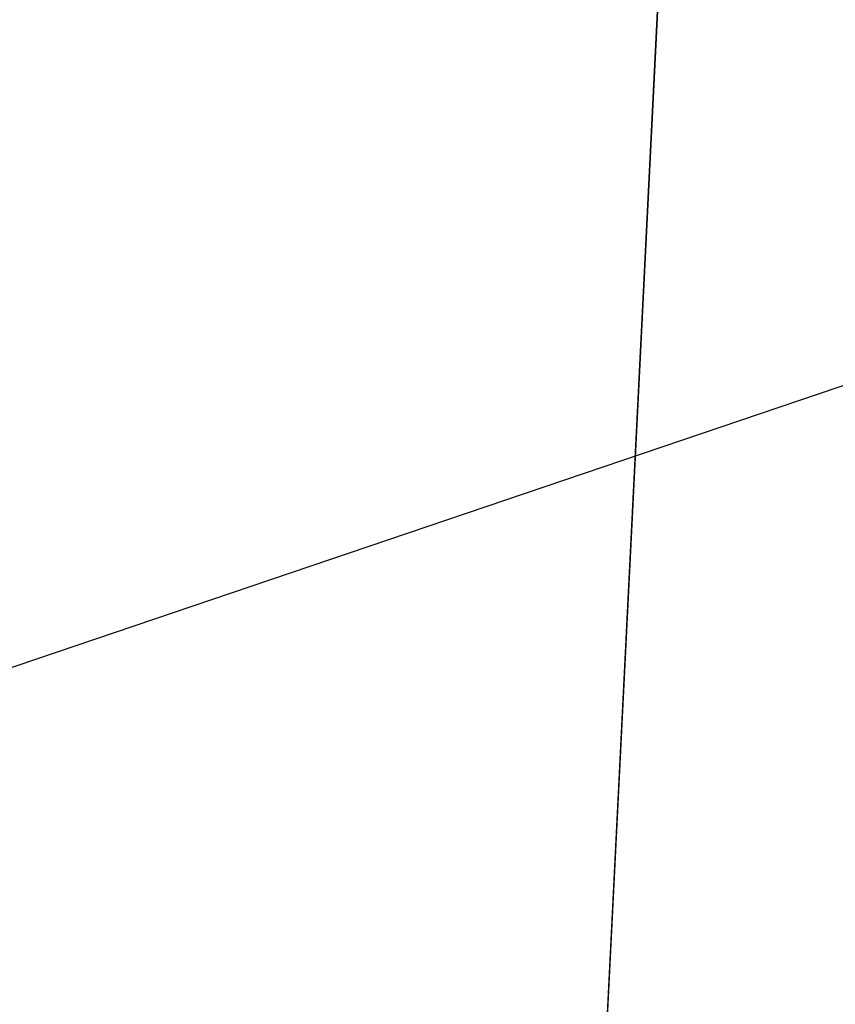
# Model space of a CAD drawing. Header units: millimetres. Extents: x 26 to 326, y -150 to 150.
# Tile 136 of 256: x 169.5403 to 169.5515, y -5.106 to -5.0924. Entities that reach past the tile are written whole.
import ezdxf

# ---------------------------------------------------------------- set-up
doc = ezdxf.new("R2010")
doc.units = ezdxf.units.MM
doc.header["$LTSCALE"] = 25.4
doc.layers.get('0').update_dxf_attribs({"true_color": 0xff5454})

# ---------------------------------------------------------------- blocks, each defined once
blk = doc.blocks.new('Z_o_enie AMALFI_8381_8380 pm 1.STL')
at = {"color": 18, "true_color": 0x000000}
mesh = blk.add_polyface(dxfattribs=at)
corners = [(169.57045, -5.091088, 359.417328), (169.271393, -4.657887, 358.514557), (169.529404, -5.105015, 358.508698), (169.314285, -4.647155, 359.423126)]
mesh.append_faces([[corners[k] for k in face] for face in [(0, 1, 2), (1, 0, 3)]], dxfattribs={"vtx0": -1, "color": 18})
mesh = blk.add_polyface(dxfattribs=at)
corners = [(169.257751, -4.653466, 357.628296), (169.550964, -5.054644, 350.622437), (169.516296, -5.101641, 357.622437)]
mesh.append_faces([[corners[k] for k in face] for face in [(0, 1, 2)]], dxfattribs={"color": 18})
mesh = blk.add_polyface(dxfattribs=at)
corners = [(169.550964, -5.054644, 350.622437), (169.546249, -5.148903, 357.621826), (169.516296, -5.101641, 357.622437)]
mesh.append_faces([[corners[k] for k in face] for face in [(0, 1, 2)]], dxfattribs={"color": 18})
mesh = blk.add_polyface(dxfattribs=at)
corners = [(169.550964, -5.054644, 350.622437), (169.807739, -5.529233, 357.616882), (169.546249, -5.148903, 357.621826)]
mesh.append_faces([[corners[k] for k in face] for face in [(0, 1, 2)]], dxfattribs={"color": 18})
mesh = blk.add_polyface(dxfattribs=at)
corners = [(169.550964, -5.054644, 350.622437), (170.359406, -6.087599, 350.60907), (169.807739, -5.529233, 357.616882)]
mesh.append_faces([[corners[k] for k in face] for face in [(0, 1, 2)]], dxfattribs={"color": 18})
mesh = blk.add_polyface(dxfattribs=at)
corners = [(169.516296, -5.101641, 357.622437), (169.546249, -5.148903, 357.621826), (169.529404, -5.105015, 358.508698)]
mesh.append_faces([[corners[k] for k in face] for face in [(0, 1, 2)]], dxfattribs={"color": 18})
mesh = blk.add_polyface(dxfattribs=at)
corners = [(169.529404, -5.105015, 358.508698), (169.546249, -5.148903, 357.621826), (169.820007, -5.531672, 358.503174)]
mesh.append_faces([[corners[k] for k in face] for face in [(0, 1, 2)]], dxfattribs={"color": 18})

msp = doc.modelspace()

# ---------------------------------------------------------------- block references
at = {"color": 0}
msp.add_blockref('Z_o_enie AMALFI_8381_8380 pm 1.STL', (0, 0), dxfattribs=at)

doc.saveas('drawing.dxf')
